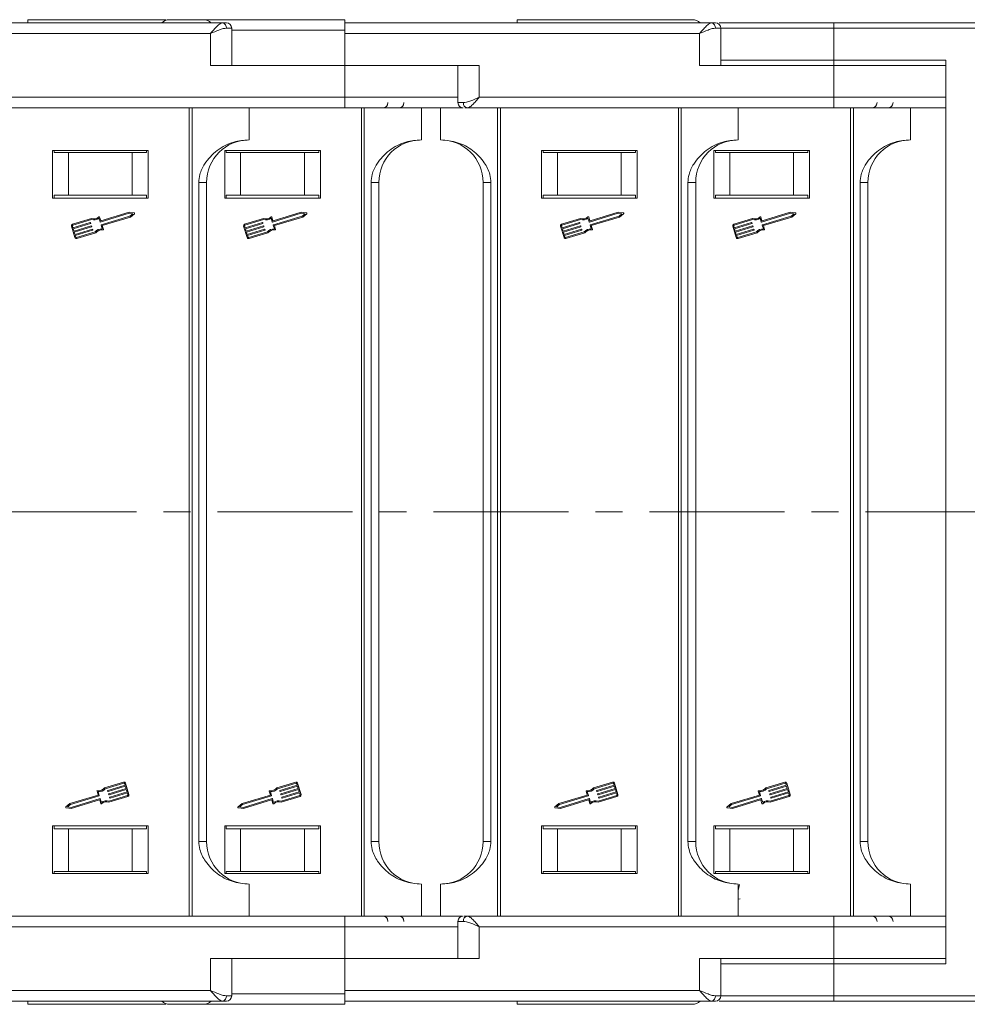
# Model space of a CAD drawing. Header units: millimetres. Extents: x 3104 to 4027, y -212 to 440.
# Tile 9 of 39: x 3508 to 3598, y -48 to 44. Entities that reach past the tile are written whole.
import ezdxf

# ---------------------------------------------------------------- set-up
doc = ezdxf.new("R2010")
doc.units = ezdxf.units.MM
doc.linetypes.add('CENTERX2', pattern=[20.32, 12.7, -2.54, 2.54, -2.54])

msp = doc.modelspace()

# ---------------------------------------------------------------- linework, layer by layer
at = {"color": 7, "linetype": 'Continuous', "lineweight": 15}
for p, q in [((3527.477, 44.007), (3492.998, 44.007)), ((3573.477, 44.007), (3538.998, 44.007)), ((3584.998, 43.507), (3584.998, 44.007)), ((3625.145, 44.007), (3584.998, 44.007)), ((3492.998, 43.007), (3526.359, 43.007)), ((3526.359, 43.007), (3526.359, 40.007)), ((3528.359, 43.507), (3527.85, 43.507)), ((3528.359, 40.007), (3528.359, 43.507)), ((3538.998, 43.307), (3528.359, 43.307)), ((3538.998, 43.007), (3538.998, 43.307)), ((3538.998, 40.007), (3538.998, 43.007)), ((3538.998, 43.007), (3572.359, 43.007)), ((3572.359, 43.007), (3572.359, 40.007)), ((3574.359, 43.507), (3573.85, 43.507)), ((3574.359, 40.007), (3574.359, 43.507)), ((3584.998, 43.507), (3574.359, 43.507)), ((3584.998, 40.507), (3584.998, 43.507)), ((3584.998, 43.507), (3625.645, 43.507)), ((3526.359, 40.007), (3538.998, 40.007)), ((3551.637, 40.007), (3538.998, 40.007)), ((3538.998, 40.007), (3538.998, 37.007)), ((3549.637, 40.007), (3549.637, 36.507)), ((3551.637, 37.007), (3551.637, 40.007)), ((3572.359, 40.007), (3584.998, 40.007)), ((3574.359, 40.507), (3584.998, 40.507)), ((3584.998, 40.507), (3584.998, 40.007)), ((3595.536, 40.507), (3584.998, 40.507)), ((3584.998, 40.007), (3584.998, 37.007)), ((3589.05, 40.007), (3584.998, 40.007)), ((3588.882, 40.007), (3595.536, 40.007)), ((3595.536, -1.993), (3595.536, 40.507)), ((3538.998, 37.007), (3505.637, 37.007)), ((3538.998, 36.007), (3538.998, 37.007)), ((3549.637, 37.007), (3538.998, 37.007)), ((3550.147, 36.507), (3549.637, 36.507)), ((3584.998, 37.007), (3551.637, 37.007)), ((3584.998, 36.007), (3584.998, 37.007)), ((3595.536, 37.007), (3584.998, 37.007)), ((3538.998, 36.007), (3504.519, 36.007)), ((3524.364, 36.007), (3524.364, -1.993)), ((3524.627, -1.993), (3524.627, 36.007)), ((3529.998, 36.007), (3529.998, 33.007)), ((3540.561, 36.007), (3540.561, -1.993)), ((3540.824, -1.993), (3540.824, 36.007)), ((3546.195, 36.007), (3546.195, 33.007)), ((3547.998, 33.007), (3547.998, 36.007)), ((3547.998, 36.007), (3550.104, 36.007)), ((3584.998, 36.007), (3550.519, 36.007)), ((3553.369, 36.007), (3553.369, -1.993)), ((3553.632, -1.993), (3553.632, 36.007)), ((3570.364, 36.007), (3570.364, -1.993)), ((3570.627, -1.993), (3570.627, 36.007)), ((3575.998, 36.007), (3575.998, 33.007)), ((3586.561, 36.007), (3586.561, -1.993)), ((3586.824, -1.993), (3586.824, 36.007)), ((3592.195, 36.007), (3592.195, 33.007)), ((3520.498, 32.007), (3511.498, 32.007)), ((3511.498, 32.007), (3511.498, 27.507)), ((3511.647, 31.807), (3511.647, 32.007)), ((3511.647, 31.807), (3512.998, 31.807)), ((3512.998, 31.807), (3512.998, 27.807)), ((3518.998, 31.807), (3512.998, 31.807)), ((3518.998, 27.807), (3518.998, 31.807)), ((3518.998, 31.807), (3520.35, 31.807)), ((3520.35, 32.007), (3520.35, 31.807)), ((3520.498, 27.507), (3520.498, 32.007)), ((3536.695, 32.007), (3527.695, 32.007)), ((3527.695, 32.007), (3527.695, 27.507)), ((3527.844, 31.807), (3527.844, 32.007)), ((3527.844, 31.807), (3529.195, 31.807)), ((3529.195, 31.807), (3529.195, 27.807)), ((3535.195, 31.807), (3529.195, 31.807)), ((3535.195, 27.807), (3535.195, 31.807)), ((3535.195, 31.807), (3536.546, 31.807)), ((3536.546, 32.007), (3536.546, 31.807)), ((3536.695, 27.507), (3536.695, 32.007)), ((3566.498, 32.007), (3557.498, 32.007)), ((3557.498, 32.007), (3557.498, 27.507)), ((3557.647, 31.807), (3557.647, 32.007)), ((3557.647, 31.807), (3558.998, 31.807)), ((3558.998, 31.807), (3558.998, 27.807)), ((3564.998, 31.807), (3558.998, 31.807)), ((3564.998, 27.807), (3564.998, 31.807)), ((3564.998, 31.807), (3566.35, 31.807)), ((3566.35, 32.007), (3566.35, 31.807)), ((3566.498, 27.507), (3566.498, 32.007)), ((3582.695, 32.007), (3573.695, 32.007)), ((3573.695, 32.007), (3573.695, 27.507)), ((3573.844, 31.807), (3573.844, 32.007)), ((3573.844, 31.807), (3575.195, 31.807)), ((3575.195, 31.807), (3575.195, 27.807)), ((3581.195, 31.807), (3575.195, 31.807)), ((3581.195, 27.807), (3581.195, 31.807)), ((3581.195, 31.807), (3582.546, 31.807)), ((3582.546, 32.007), (3582.546, 31.807)), ((3582.695, 27.507), (3582.695, 32.007)), ((3525.26, 29.007), (3525.26, -1.993)), ((3525.998, 29.007), (3525.26, 29.007)), ((3525.998, -1.993), (3525.998, 29.007)), ((3541.457, 29.007), (3541.457, -1.993)), ((3542.195, 29.007), (3541.457, 29.007)), ((3542.195, -1.993), (3542.195, 29.007)), ((3552.737, 29.007), (3551.998, 29.007)), ((3551.998, 29.007), (3551.998, -1.993)), ((3552.737, -1.993), (3552.737, 29.007)), ((3571.26, 29.007), (3571.26, -1.993)), ((3571.998, 29.007), (3571.26, 29.007)), ((3571.998, -1.993), (3571.998, 29.007)), ((3587.457, 29.007), (3587.457, -1.993)), ((3588.195, 29.007), (3587.457, 29.007)), ((3588.195, -1.993), (3588.195, 29.007)), ((3511.647, 27.807), (3511.647, 27.507)), ((3512.998, 27.807), (3511.647, 27.807)), ((3518.998, 27.807), (3512.998, 27.807)), ((3520.35, 27.807), (3518.998, 27.807)), ((3520.35, 27.507), (3520.35, 27.807)), ((3529.195, 27.807), (3527.844, 27.807)), ((3527.844, 27.807), (3527.844, 27.507)), ((3535.195, 27.807), (3529.195, 27.807)), ((3536.546, 27.807), (3535.195, 27.807)), ((3536.546, 27.507), (3536.546, 27.807)), ((3557.647, 27.807), (3557.647, 27.507)), ((3558.998, 27.807), (3557.647, 27.807)), ((3564.998, 27.807), (3558.998, 27.807)), ((3566.35, 27.807), (3564.998, 27.807)), ((3566.35, 27.507), (3566.35, 27.807)), ((3575.195, 27.807), (3573.844, 27.807)), ((3573.844, 27.807), (3573.844, 27.507)), ((3581.195, 27.807), (3575.195, 27.807)), ((3582.546, 27.807), (3581.195, 27.807)), ((3582.546, 27.507), (3582.546, 27.807)), ((3511.498, 27.507), (3520.498, 27.507)), ((3527.695, 27.507), (3536.695, 27.507)), ((3557.498, 27.507), (3566.498, 27.507)), ((3573.695, 27.507), (3582.695, 27.507)), ((3518.706, 26.1), (3515.998, 25.276)), ((3518.697, 26.195), (3516.061, 25.393)), ((3519.184, 26.143), (3518.697, 26.195)), ((3519.064, 26.062), (3518.706, 26.1)), ((3518.788, 25.83), (3519.064, 26.062)), ((3518.834, 25.746), (3519.209, 26.061)), ((3534.903, 26.1), (3532.195, 25.276)), ((3534.894, 26.195), (3532.258, 25.393)), ((3535.381, 26.143), (3534.894, 26.195)), ((3535.261, 26.062), (3534.903, 26.1)), ((3534.985, 25.83), (3535.261, 26.062)), ((3535.03, 25.746), (3535.406, 26.061)), ((3564.706, 26.1), (3561.998, 25.276)), ((3564.697, 26.195), (3562.061, 25.393)), ((3565.184, 26.143), (3564.697, 26.195)), ((3565.064, 26.062), (3564.706, 26.1)), ((3564.788, 25.83), (3565.064, 26.062)), ((3564.834, 25.746), (3565.209, 26.061)), ((3580.903, 26.1), (3578.195, 25.276)), ((3580.894, 26.195), (3578.258, 25.393)), ((3581.381, 26.143), (3580.894, 26.195)), ((3581.261, 26.062), (3580.903, 26.1)), ((3580.985, 25.83), (3581.261, 26.062)), ((3581.03, 25.746), (3581.406, 26.061)), ((3515.159, 25.609), (3513.376, 25.067)), ((3515.158, 25.511), (3513.404, 24.977)), ((3513.427, 24.739), (3515.056, 25.235)), ((3515.083, 25.145), (3513.454, 24.649)), ((3515.085, 25.219), (3515.099, 25.174)), ((3515.969, 25.291), (3515.863, 25.639)), ((3515.932, 25.734), (3516.031, 25.409)), ((3516.08, 25.006), (3518.788, 25.83)), ((3516.175, 24.937), (3518.834, 25.746)), ((3531.355, 25.609), (3529.573, 25.067)), ((3531.355, 25.511), (3529.6, 24.977)), ((3529.624, 24.739), (3531.253, 25.235)), ((3531.28, 25.145), (3529.651, 24.649)), ((3531.282, 25.219), (3531.296, 25.174)), ((3532.166, 25.291), (3532.06, 25.639)), ((3532.129, 25.734), (3532.228, 25.409)), ((3532.277, 25.006), (3534.985, 25.83)), ((3532.372, 24.937), (3535.03, 25.746)), ((3561.159, 25.609), (3559.376, 25.067)), ((3561.158, 25.511), (3559.404, 24.977)), ((3559.427, 24.739), (3561.056, 25.235)), ((3561.083, 25.145), (3559.454, 24.649)), ((3561.085, 25.219), (3561.099, 25.174)), ((3561.969, 25.291), (3561.863, 25.639)), ((3561.932, 25.734), (3562.031, 25.409)), ((3562.08, 25.006), (3564.788, 25.83)), ((3562.175, 24.937), (3564.834, 25.746)), ((3577.355, 25.609), (3575.573, 25.067)), ((3577.355, 25.511), (3575.6, 24.977)), ((3575.624, 24.739), (3577.253, 25.235)), ((3577.28, 25.145), (3575.651, 24.649)), ((3577.282, 25.219), (3577.296, 25.174)), ((3578.166, 25.291), (3578.06, 25.639)), ((3578.129, 25.734), (3578.228, 25.409)), ((3578.277, 25.006), (3580.985, 25.83)), ((3578.372, 24.937), (3581.03, 25.746)), ((3513.282, 24.891), (3513.611, 23.812)), ((3513.372, 24.918), (3513.427, 24.739)), ((3513.454, 24.649), (3513.523, 24.424)), ((3513.523, 24.424), (3515.152, 24.92)), ((3515.179, 24.83), (3513.55, 24.334)), ((3513.55, 24.334), (3513.619, 24.109)), ((3513.619, 24.109), (3515.248, 24.605)), ((3515.275, 24.515), (3513.646, 24.02)), ((3513.759, 23.809), (3515.514, 24.343)), ((3513.787, 23.719), (3515.569, 24.261)), ((3515.181, 24.904), (3515.195, 24.859)), ((3515.277, 24.59), (3515.291, 24.545)), ((3516.17, 24.629), (3516.065, 24.977)), ((3516.281, 24.589), (3516.175, 24.937)), ((3529.479, 24.891), (3529.808, 23.812)), ((3529.569, 24.918), (3529.624, 24.739)), ((3529.651, 24.649), (3529.72, 24.424)), ((3529.72, 24.424), (3531.349, 24.92)), ((3531.376, 24.83), (3529.747, 24.334)), ((3529.747, 24.334), (3529.815, 24.109)), ((3529.815, 24.109), (3531.444, 24.605)), ((3531.472, 24.515), (3529.843, 24.02)), ((3529.956, 23.809), (3531.71, 24.343)), ((3529.983, 23.719), (3531.766, 24.261)), ((3531.378, 24.904), (3531.392, 24.859)), ((3531.474, 24.59), (3531.487, 24.545)), ((3532.367, 24.629), (3532.261, 24.977)), ((3532.478, 24.589), (3532.372, 24.937)), ((3559.282, 24.891), (3559.611, 23.812)), ((3559.372, 24.918), (3559.427, 24.739)), ((3559.454, 24.649), (3559.523, 24.424)), ((3559.523, 24.424), (3561.152, 24.92)), ((3561.179, 24.83), (3559.55, 24.334)), ((3559.55, 24.334), (3559.619, 24.109)), ((3559.619, 24.109), (3561.248, 24.605)), ((3561.275, 24.515), (3559.646, 24.02)), ((3559.759, 23.809), (3561.514, 24.343)), ((3559.787, 23.719), (3561.569, 24.261)), ((3561.181, 24.904), (3561.195, 24.859)), ((3561.277, 24.59), (3561.291, 24.545)), ((3562.17, 24.629), (3562.065, 24.977)), ((3562.281, 24.589), (3562.175, 24.937)), ((3575.479, 24.891), (3575.808, 23.812)), ((3575.569, 24.918), (3575.624, 24.739)), ((3575.651, 24.649), (3575.72, 24.424)), ((3575.72, 24.424), (3577.349, 24.92)), ((3577.376, 24.83), (3575.747, 24.334)), ((3575.747, 24.334), (3575.815, 24.109)), ((3575.815, 24.109), (3577.444, 24.605)), ((3577.472, 24.515), (3575.843, 24.02)), ((3575.956, 23.809), (3577.71, 24.343)), ((3575.983, 23.719), (3577.766, 24.261)), ((3577.378, 24.904), (3577.392, 24.859)), ((3577.474, 24.59), (3577.487, 24.545)), ((3578.367, 24.629), (3578.261, 24.977)), ((3578.478, 24.589), (3578.372, 24.937)), ((3513.646, 24.02), (3513.701, 23.84)), ((3529.843, 24.02), (3529.897, 23.84)), ((3559.646, 24.02), (3559.701, 23.84)), ((3575.843, 24.02), (3575.897, 23.84)), ((3524.364, -1.993), (3524.364, -39.993)), ((3524.627, -39.993), (3524.627, -1.993)), ((3525.26, -1.993), (3525.26, -32.993)), ((3525.998, -32.993), (3525.998, -1.993)), ((3540.561, -1.993), (3540.561, -39.993)), ((3540.824, -39.993), (3540.824, -1.993)), ((3541.457, -1.993), (3541.457, -32.993)), ((3542.195, -32.993), (3542.195, -1.993)), ((3551.998, -1.993), (3551.998, -32.993)), ((3552.737, -32.993), (3552.737, -1.993)), ((3553.369, -1.993), (3553.369, -39.993)), ((3553.632, -39.993), (3553.632, -1.993)), ((3570.364, -1.993), (3570.364, -39.993)), ((3570.627, -39.993), (3570.627, -1.993)), ((3571.26, -1.993), (3571.26, -32.993)), ((3571.998, -32.993), (3571.998, -1.993)), ((3586.561, -1.993), (3586.561, -39.993)), ((3586.824, -39.993), (3586.824, -1.993)), ((3587.457, -1.993), (3587.457, -32.993)), ((3588.195, -32.993), (3588.195, -1.993)), ((3595.536, -44.493), (3595.536, -1.993)), ((3518.181, -27.392), (3516.398, -27.935)), ((3518.208, -27.482), (3516.454, -28.016)), ((3516.692, -28.189), (3518.321, -27.693)), ((3518.321, -27.693), (3518.266, -27.514)), ((3518.685, -28.565), (3518.356, -27.486)), ((3534.377, -27.392), (3532.595, -27.935)), ((3534.405, -27.482), (3532.65, -28.016)), ((3532.889, -28.189), (3534.518, -27.693)), ((3534.518, -27.693), (3534.463, -27.514)), ((3534.881, -28.565), (3534.553, -27.486)), ((3564.181, -27.392), (3562.398, -27.935)), ((3564.208, -27.482), (3562.454, -28.016)), ((3562.692, -28.189), (3564.321, -27.693)), ((3564.321, -27.693), (3564.266, -27.514)), ((3564.685, -28.565), (3564.356, -27.486)), ((3580.377, -27.392), (3578.595, -27.935)), ((3580.405, -27.482), (3578.65, -28.016)), ((3578.889, -28.189), (3580.518, -27.693)), ((3580.518, -27.693), (3580.463, -27.514)), ((3580.881, -28.565), (3580.553, -27.486)), ((3515.792, -28.61), (3513.134, -29.42)), ((3515.887, -28.68), (3513.179, -29.504)), ((3515.686, -28.263), (3515.792, -28.61)), ((3515.797, -28.303), (3515.902, -28.651)), ((3516.69, -28.263), (3516.677, -28.218)), ((3518.349, -27.783), (3516.72, -28.279)), ((3516.786, -28.578), (3516.772, -28.533)), ((3516.788, -28.504), (3518.417, -28.008)), ((3516.809, -29.185), (3518.564, -28.651)), ((3518.444, -28.098), (3516.815, -28.594)), ((3516.884, -28.818), (3518.513, -28.323)), ((3518.54, -28.412), (3516.911, -28.908)), ((3518.417, -28.008), (3518.349, -27.783)), ((3518.513, -28.323), (3518.444, -28.098)), ((3518.595, -28.592), (3518.54, -28.412)), ((3531.989, -28.61), (3529.33, -29.42)), ((3532.084, -28.68), (3529.376, -29.504)), ((3531.883, -28.263), (3531.989, -28.61)), ((3531.994, -28.303), (3532.099, -28.651)), ((3532.887, -28.263), (3532.873, -28.218)), ((3534.545, -27.783), (3532.916, -28.279)), ((3532.983, -28.578), (3532.969, -28.533)), ((3532.985, -28.504), (3534.614, -28.008)), ((3533.006, -29.185), (3534.76, -28.651)), ((3534.641, -28.098), (3533.012, -28.594)), ((3533.08, -28.818), (3534.71, -28.323)), ((3534.737, -28.412), (3533.108, -28.908)), ((3534.614, -28.008), (3534.545, -27.783)), ((3534.71, -28.323), (3534.641, -28.098)), ((3534.792, -28.592), (3534.737, -28.412)), ((3561.792, -28.61), (3559.134, -29.42)), ((3561.887, -28.68), (3559.179, -29.504)), ((3561.686, -28.263), (3561.792, -28.61)), ((3561.797, -28.303), (3561.902, -28.651)), ((3562.69, -28.263), (3562.677, -28.218)), ((3564.349, -27.783), (3562.72, -28.279)), ((3562.786, -28.578), (3562.772, -28.533)), ((3562.788, -28.504), (3564.417, -28.008)), ((3562.809, -29.185), (3564.564, -28.651)), ((3564.444, -28.098), (3562.815, -28.594)), ((3562.884, -28.818), (3564.513, -28.323)), ((3564.54, -28.412), (3562.911, -28.908)), ((3564.417, -28.008), (3564.349, -27.783)), ((3564.513, -28.323), (3564.444, -28.098)), ((3564.595, -28.592), (3564.54, -28.412)), ((3577.989, -28.61), (3575.33, -29.42)), ((3578.084, -28.68), (3575.376, -29.504)), ((3577.883, -28.263), (3577.989, -28.61)), ((3577.994, -28.303), (3578.099, -28.651)), ((3578.887, -28.263), (3578.873, -28.218)), ((3580.545, -27.783), (3578.916, -28.279)), ((3578.983, -28.578), (3578.969, -28.533)), ((3578.985, -28.504), (3580.614, -28.008)), ((3579.006, -29.185), (3580.76, -28.651)), ((3580.641, -28.098), (3579.012, -28.594)), ((3579.08, -28.818), (3580.71, -28.323)), ((3580.737, -28.412), (3579.108, -28.908)), ((3580.614, -28.008), (3580.545, -27.783)), ((3580.71, -28.323), (3580.641, -28.098)), ((3580.792, -28.592), (3580.737, -28.412)), ((3513.134, -29.42), (3512.758, -29.734)), ((3513.179, -29.504), (3512.903, -29.735)), ((3513.261, -29.774), (3515.969, -28.949)), ((3513.27, -29.869), (3515.906, -29.067)), ((3516.035, -29.408), (3515.936, -29.082)), ((3515.998, -28.965), (3516.104, -29.313)), ((3516.809, -29.283), (3518.591, -28.741)), ((3516.882, -28.893), (3516.868, -28.848)), ((3529.33, -29.42), (3528.955, -29.734)), ((3529.376, -29.504), (3529.1, -29.735)), ((3529.458, -29.774), (3532.166, -28.949)), ((3529.467, -29.869), (3532.103, -29.067)), ((3532.232, -29.408), (3532.133, -29.082)), ((3532.195, -28.965), (3532.301, -29.313)), ((3533.005, -29.283), (3534.788, -28.741)), ((3533.079, -28.893), (3533.065, -28.848)), ((3559.134, -29.42), (3558.758, -29.734)), ((3559.179, -29.504), (3558.903, -29.735)), ((3559.261, -29.774), (3561.969, -28.949)), ((3559.27, -29.869), (3561.906, -29.067)), ((3562.035, -29.408), (3561.936, -29.082)), ((3561.998, -28.965), (3562.104, -29.313)), ((3562.809, -29.283), (3564.591, -28.741)), ((3562.882, -28.893), (3562.868, -28.848)), ((3575.33, -29.42), (3574.955, -29.734)), ((3575.376, -29.504), (3575.1, -29.735)), ((3575.458, -29.774), (3578.166, -28.949)), ((3575.467, -29.869), (3578.103, -29.067)), ((3578.232, -29.408), (3578.133, -29.082)), ((3578.195, -28.965), (3578.301, -29.313)), ((3579.005, -29.283), (3580.788, -28.741)), ((3579.079, -28.893), (3579.065, -28.848)), ((3512.783, -29.817), (3513.27, -29.869)), ((3512.903, -29.735), (3513.261, -29.774)), ((3528.98, -29.817), (3529.467, -29.869)), ((3529.1, -29.735), (3529.458, -29.774)), ((3558.783, -29.817), (3559.27, -29.869)), ((3558.903, -29.735), (3559.261, -29.774)), ((3574.98, -29.817), (3575.467, -29.869)), ((3575.1, -29.735), (3575.458, -29.774)), ((3511.498, -31.493), (3511.498, -35.993)), ((3520.498, -31.493), (3511.498, -31.493)), ((3511.647, -31.493), (3511.647, -31.793)), ((3511.647, -31.793), (3512.998, -31.793)), ((3512.998, -31.793), (3512.998, -35.793)), ((3512.998, -31.793), (3518.998, -31.793)), ((3518.998, -35.793), (3518.998, -31.793)), ((3518.998, -31.793), (3520.35, -31.793)), ((3520.35, -31.793), (3520.35, -31.493)), ((3520.498, -35.993), (3520.498, -31.493)), ((3527.695, -31.493), (3527.695, -35.993)), ((3536.695, -31.493), (3527.695, -31.493)), ((3527.844, -31.493), (3527.844, -31.793)), ((3527.844, -31.793), (3529.195, -31.793)), ((3529.195, -31.793), (3529.195, -35.793)), ((3535.195, -31.793), (3529.195, -31.793)), ((3535.195, -35.793), (3535.195, -31.793)), ((3535.195, -31.793), (3536.546, -31.793)), ((3536.546, -31.793), (3536.546, -31.493)), ((3536.695, -35.993), (3536.695, -31.493)), ((3566.498, -31.493), (3557.498, -31.493)), ((3557.498, -31.493), (3557.498, -35.993)), ((3557.647, -31.493), (3557.647, -31.793)), ((3557.647, -31.793), (3558.998, -31.793)), ((3558.998, -31.793), (3558.998, -35.793)), ((3558.998, -31.793), (3564.998, -31.793)), ((3564.998, -35.793), (3564.998, -31.793)), ((3564.998, -31.793), (3566.35, -31.793)), ((3566.35, -31.793), (3566.35, -31.493)), ((3566.498, -35.993), (3566.498, -31.493)), ((3573.695, -31.493), (3573.695, -35.993)), ((3582.695, -31.493), (3573.695, -31.493)), ((3573.844, -31.493), (3573.844, -31.793)), ((3573.844, -31.793), (3575.195, -31.793)), ((3575.195, -31.793), (3575.195, -35.793)), ((3581.195, -31.793), (3575.195, -31.793)), ((3581.195, -35.793), (3581.195, -31.793)), ((3581.195, -31.793), (3582.546, -31.793)), ((3582.546, -31.793), (3582.546, -31.493)), ((3582.695, -35.993), (3582.695, -31.493)), ((3525.998, -32.993), (3525.26, -32.993)), ((3542.195, -32.993), (3541.457, -32.993)), ((3551.998, -32.993), (3552.737, -32.993)), ((3571.998, -32.993), (3571.26, -32.993)), ((3588.195, -32.993), (3587.457, -32.993)), ((3511.498, -35.993), (3520.498, -35.993)), ((3511.647, -35.793), (3512.998, -35.793)), ((3511.647, -35.993), (3511.647, -35.793)), ((3512.998, -35.793), (3518.998, -35.793)), ((3520.35, -35.793), (3518.998, -35.793)), ((3520.35, -35.793), (3520.35, -35.993)), ((3527.695, -35.993), (3536.695, -35.993)), ((3527.844, -35.793), (3529.195, -35.793)), ((3527.844, -35.993), (3527.844, -35.793)), ((3529.195, -35.793), (3535.195, -35.793)), ((3536.546, -35.793), (3535.195, -35.793)), ((3536.546, -35.793), (3536.546, -35.993)), ((3557.498, -35.993), (3566.498, -35.993)), ((3557.647, -35.793), (3558.998, -35.793)), ((3557.647, -35.993), (3557.647, -35.793)), ((3558.998, -35.793), (3564.998, -35.793)), ((3566.35, -35.793), (3564.998, -35.793)), ((3566.35, -35.793), (3566.35, -35.993)), ((3573.695, -35.993), (3582.695, -35.993)), ((3573.844, -35.793), (3575.195, -35.793)), ((3573.844, -35.993), (3573.844, -35.793)), ((3575.195, -35.793), (3581.195, -35.793)), ((3582.546, -35.793), (3581.195, -35.793)), ((3582.546, -35.793), (3582.546, -35.993)), ((3529.998, -39.993), (3529.998, -36.993)), ((3546.195, -39.993), (3546.195, -36.993)), ((3547.998, -39.993), (3547.998, -36.993)), ((3575.998, -39.993), (3575.998, -36.993)), ((3575.998, -37.594), (3576.118, -37.019)), ((3592.195, -39.993), (3592.195, -36.993)), ((3575.998, -38.4), (3576.169, -38.378)), ((3504.519, -39.993), (3538.998, -39.993)), ((3538.998, -39.993), (3538.998, -40.993)), ((3547.998, -39.993), (3550.054, -39.993)), ((3549.637, -40.493), (3549.637, -43.993)), ((3549.637, -40.493), (3550.147, -40.493)), ((3550.519, -39.993), (3584.998, -39.993)), ((3584.998, -39.993), (3584.998, -40.993)), ((3505.637, -40.993), (3538.998, -40.993)), ((3538.998, -40.993), (3538.998, -43.993)), ((3538.998, -40.993), (3549.637, -40.993)), ((3551.637, -43.993), (3551.637, -40.993)), ((3551.637, -40.993), (3584.998, -40.993)), ((3584.998, -40.993), (3584.998, -43.993)), ((3584.998, -40.993), (3595.536, -40.993)), ((3526.359, -43.993), (3526.359, -46.993)), ((3538.998, -43.993), (3526.359, -43.993)), ((3528.359, -47.493), (3528.359, -43.993)), ((3538.998, -46.993), (3538.998, -43.993)), ((3538.998, -43.993), (3551.637, -43.993)), ((3572.359, -43.993), (3572.359, -46.993)), ((3584.998, -43.993), (3572.359, -43.993)), ((3574.359, -47.493), (3574.359, -43.993)), ((3584.998, -43.993), (3588.882, -43.993)), ((3584.998, -43.993), (3584.998, -44.493)), ((3588.882, -43.993), (3595.536, -43.993)), ((3584.998, -44.493), (3574.359, -44.493)), ((3584.998, -47.493), (3584.998, -44.493)), ((3584.998, -44.493), (3595.536, -44.493)), ((3526.359, -46.993), (3492.998, -46.993)), ((3572.359, -46.993), (3538.998, -46.993)), ((3538.998, -47.293), (3538.998, -46.993)), ((3492.998, -47.993), (3527.477, -47.993)), ((3527.85, -47.493), (3528.359, -47.493)), ((3528.359, -47.293), (3538.998, -47.293)), ((3538.998, -47.993), (3573.477, -47.993)), ((3573.85, -47.493), (3574.359, -47.493)), ((3584.998, -47.493), (3574.359, -47.493)), ((3584.998, -47.493), (3584.998, -47.993)), ((3625.645, -47.493), (3584.998, -47.493)), ((3584.998, -47.993), (3625.145, -47.993))]:
    msp.add_line(p, q, dxfattribs=at)
at = {"color": 1, "linetype": 'CENTERX2', "lineweight": 13}
msp.add_line((3905.48, -1.993), (3394.299, -1.993), dxfattribs=at)
at = {"color": 7, "linetype": 'Continuous', "lineweight": 15}
for centre, radius, start, end in [((3522.498, 43.307), 1, 90, 135.573), ((3525.695, 43.307), 1, 44.87138, 90), ((3527.403, 43.562), 0.451, 352.91865, 80.4798), ((3527.859, 43.507), 0.5, 0, 90), ((3571.695, 43.307), 1, 44.87138, 90), ((3573.403, 43.562), 0.451, 352.91865, 80.4798), ((3573.859, 43.507), 0.5, 0, 90), ((3542.55, 36.507), 0.5, 270, 0), ((3544.056, 36.507), 0.5, 270, 0), ((3550.137, 36.507), 0.5, 180, 270), ((3550.594, 36.451), 0.451, 172.91869, 260.47981), ((3588.55, 36.507), 0.5, 270, 0), ((3590.056, 36.507), 0.5, 270, 0), ((3529.998, 29.007), 4, 90, 180), ((3546.195, 29.007), 4, 90, 180), ((3547.998, 29.007), 4, 0, 90), ((3575.998, 29.007), 4, 90, 180), ((3592.195, 29.007), 4, 90, 180), ((3519.179, 26.097), 0.047, 309.95116, 83.90824), ((3535.376, 26.097), 0.047, 309.95116, 83.90824), ((3565.179, 26.097), 0.047, 309.95116, 83.90824), ((3581.376, 26.097), 0.047, 309.95116, 83.90824), ((3513.417, 24.932), 0.141, 106.9297, 196.9297), ((3515.063, 25.212), 0.0235, 16.9297, 106.9297), ((3515.077, 25.167), 0.0235, 286.9297, 16.9297), ((3515.385, 26.27), 0.792, 253.37041, 307.16635), ((3515.385, 26.27), 0.698, 251.11204, 312.44471), ((3515.888, 25.72), 0.047, 16.9297, 132.44471), ((3515.991, 25.298), 0.0235, 196.9297, 286.9297), ((3516.054, 25.415), 0.0235, 196.9297, 286.9297), ((3516.087, 24.984), 0.0235, 106.9297, 196.9297), ((3529.614, 24.932), 0.141, 106.9297, 196.9297), ((3531.26, 25.212), 0.0235, 16.9297, 106.9297), ((3531.273, 25.167), 0.0235, 286.9297, 16.9297), ((3531.581, 26.27), 0.698, 251.11204, 312.44471), ((3531.581, 26.27), 0.792, 253.37041, 307.16635), ((3532.084, 25.72), 0.047, 16.9297, 132.44471), ((3532.188, 25.298), 0.0235, 196.9297, 286.9297), ((3532.251, 25.415), 0.0235, 196.9297, 286.9297), ((3532.284, 24.984), 0.0235, 106.9297, 196.9297), ((3559.417, 24.932), 0.141, 106.9297, 196.9297), ((3561.063, 25.212), 0.0235, 16.9297, 106.9297), ((3561.077, 25.167), 0.0235, 286.9297, 16.9297), ((3561.385, 26.27), 0.792, 253.37041, 307.16635), ((3561.385, 26.27), 0.698, 251.11204, 312.44471), ((3561.888, 25.72), 0.047, 16.9297, 132.44471), ((3561.991, 25.298), 0.0235, 196.9297, 286.9297), ((3562.054, 25.415), 0.0235, 196.9297, 286.9297), ((3562.087, 24.984), 0.0235, 106.9297, 196.9297), ((3575.614, 24.932), 0.141, 106.9297, 196.9297), ((3577.26, 25.212), 0.0235, 16.9297, 106.9297), ((3577.273, 25.167), 0.0235, 286.9297, 16.9297), ((3577.581, 26.27), 0.698, 251.11204, 312.44471), ((3577.581, 26.27), 0.792, 253.37041, 307.16635), ((3578.084, 25.72), 0.047, 16.9297, 132.44471), ((3578.188, 25.298), 0.0235, 196.9297, 286.9297), ((3578.251, 25.415), 0.0235, 196.9297, 286.9297), ((3578.284, 24.984), 0.0235, 106.9297, 196.9297), ((3513.417, 24.932), 0.047, 106.9297, 196.9297), ((3515.159, 24.897), 0.0235, 16.9297, 106.9297), ((3515.172, 24.853), 0.0235, 286.9297, 16.9297), ((3515.254, 24.583), 0.0235, 16.9297, 106.9297), ((3515.268, 24.538), 0.0235, 286.9297, 16.9297), ((3516.125, 23.839), 0.792, 86.69305, 140.48899), ((3516.125, 23.839), 0.698, 81.41469, 142.74736), ((3516.236, 24.575), 0.047, 261.41469, 16.9297), ((3529.614, 24.932), 0.047, 106.9297, 196.9297), ((3531.356, 24.897), 0.0235, 16.9297, 106.9297), ((3531.369, 24.853), 0.0235, 286.9297, 16.9297), ((3531.451, 24.583), 0.0235, 16.9297, 106.9297), ((3531.465, 24.538), 0.0235, 286.9297, 16.9297), ((3532.322, 23.839), 0.792, 86.69305, 140.48899), ((3532.322, 23.839), 0.698, 81.41469, 142.74736), ((3532.433, 24.575), 0.047, 261.41469, 16.9297), ((3559.417, 24.932), 0.047, 106.9297, 196.9297), ((3561.159, 24.897), 0.0235, 16.9297, 106.9297), ((3561.172, 24.853), 0.0235, 286.9297, 16.9297), ((3561.254, 24.583), 0.0235, 16.9297, 106.9297), ((3561.268, 24.538), 0.0235, 286.9297, 16.9297), ((3562.125, 23.839), 0.792, 86.69305, 140.48899), ((3562.125, 23.839), 0.698, 81.41469, 142.74736), ((3562.236, 24.575), 0.047, 261.41469, 16.9297), ((3575.614, 24.932), 0.047, 106.9297, 196.9297), ((3577.356, 24.897), 0.0235, 16.9297, 106.9297), ((3577.369, 24.853), 0.0235, 286.9297, 16.9297), ((3577.451, 24.583), 0.0235, 16.9297, 106.9297), ((3577.465, 24.538), 0.0235, 286.9297, 16.9297), ((3578.322, 23.839), 0.792, 86.69305, 140.48899), ((3578.322, 23.839), 0.698, 81.41469, 142.74736), ((3578.433, 24.575), 0.047, 261.41469, 16.9297), ((3513.746, 23.854), 0.141, 196.9297, 286.9297), ((3513.746, 23.854), 0.047, 196.9297, 286.9297), ((3529.942, 23.854), 0.141, 196.9297, 286.9297), ((3529.942, 23.854), 0.047, 196.9297, 286.9297), ((3559.746, 23.854), 0.141, 196.9297, 286.9297), ((3559.746, 23.854), 0.047, 196.9297, 286.9297), ((3575.942, 23.854), 0.141, 196.9297, 286.9297), ((3575.942, 23.854), 0.047, 196.9297, 286.9297), ((3518.222, -27.527), 0.141, 16.9297, 106.9297), ((3518.222, -27.527), 0.047, 16.9297, 106.9297), ((3534.418, -27.527), 0.141, 16.9297, 106.9297), ((3534.418, -27.527), 0.047, 16.9297, 106.9297), ((3564.222, -27.527), 0.141, 16.9297, 106.9297), ((3564.222, -27.527), 0.047, 16.9297, 106.9297), ((3580.418, -27.527), 0.141, 16.9297, 106.9297), ((3580.418, -27.527), 0.047, 16.9297, 106.9297), ((3515.731, -28.249), 0.047, 81.41469, 196.9297), ((3515.842, -27.512), 0.698, 261.41469, 322.74736), ((3515.842, -27.512), 0.792, 266.69305, 320.48899), ((3515.88, -28.657), 0.0235, 286.9297, 16.9297), ((3516.699, -28.212), 0.0235, 106.9297, 196.9297), ((3516.713, -28.257), 0.0235, 196.9297, 286.9297), ((3516.795, -28.526), 0.0235, 106.9297, 196.9297), ((3516.808, -28.571), 0.0235, 196.9297, 286.9297), ((3518.55, -28.606), 0.047, 286.9297, 16.9297), ((3518.55, -28.606), 0.141, 286.9297, 16.9297), ((3531.928, -28.249), 0.047, 81.41469, 196.9297), ((3532.039, -27.512), 0.698, 261.41469, 322.74736), ((3532.039, -27.512), 0.792, 266.69305, 320.48899), ((3532.077, -28.657), 0.0235, 286.9297, 16.9297), ((3532.896, -28.212), 0.0235, 106.9297, 196.9297), ((3532.909, -28.257), 0.0235, 196.9297, 286.9297), ((3532.992, -28.526), 0.0235, 106.9297, 196.9297), ((3533.005, -28.571), 0.0235, 196.9297, 286.9297), ((3534.747, -28.606), 0.047, 286.9297, 16.9297), ((3534.747, -28.606), 0.141, 286.9297, 16.9297), ((3561.731, -28.249), 0.047, 81.41469, 196.9297), ((3561.842, -27.512), 0.698, 261.41469, 322.74736), ((3561.842, -27.512), 0.792, 266.69305, 320.48899), ((3561.88, -28.657), 0.0235, 286.9297, 16.9297), ((3562.699, -28.212), 0.0235, 106.9297, 196.9297), ((3562.713, -28.257), 0.0235, 196.9297, 286.9297), ((3562.795, -28.526), 0.0235, 106.9297, 196.9297), ((3562.808, -28.571), 0.0235, 196.9297, 286.9297), ((3564.55, -28.606), 0.047, 286.9297, 16.9297), ((3564.55, -28.606), 0.141, 286.9297, 16.9297), ((3577.928, -28.249), 0.047, 81.41469, 196.9297), ((3578.039, -27.512), 0.698, 261.41469, 322.74736), ((3578.039, -27.512), 0.792, 266.69305, 320.48899), ((3578.077, -28.657), 0.0235, 286.9297, 16.9297), ((3578.896, -28.212), 0.0235, 106.9297, 196.9297), ((3578.909, -28.257), 0.0235, 196.9297, 286.9297), ((3578.992, -28.526), 0.0235, 106.9297, 196.9297), ((3579.005, -28.571), 0.0235, 196.9297, 286.9297), ((3580.747, -28.606), 0.047, 286.9297, 16.9297), ((3580.747, -28.606), 0.141, 286.9297, 16.9297), ((3515.913, -29.089), 0.0235, 16.9297, 106.9297), ((3515.976, -28.972), 0.0235, 16.9297, 106.9297), ((3516.08, -29.394), 0.047, 196.9297, 312.44471), ((3516.583, -29.944), 0.792, 73.37041, 127.16635), ((3516.583, -29.944), 0.698, 71.11204, 132.44471), ((3516.891, -28.841), 0.0235, 106.9297, 196.9297), ((3516.904, -28.886), 0.0235, 196.9297, 286.9297), ((3532.11, -29.089), 0.0235, 16.9297, 106.9297), ((3532.173, -28.972), 0.0235, 16.9297, 106.9297), ((3532.276, -29.394), 0.047, 196.9297, 312.44471), ((3532.779, -29.944), 0.792, 73.37041, 127.16635), ((3532.779, -29.944), 0.698, 71.11204, 132.44471), ((3533.087, -28.841), 0.0235, 106.9297, 196.9297), ((3533.101, -28.886), 0.0235, 196.9297, 286.9297), ((3561.913, -29.089), 0.0235, 16.9297, 106.9297), ((3561.976, -28.972), 0.0235, 16.9297, 106.9297), ((3562.08, -29.394), 0.047, 196.9297, 312.44471), ((3562.583, -29.944), 0.792, 73.37041, 127.16635), ((3562.583, -29.944), 0.698, 71.11204, 132.44471), ((3562.891, -28.841), 0.0235, 106.9297, 196.9297), ((3562.904, -28.886), 0.0235, 196.9297, 286.9297), ((3578.11, -29.089), 0.0235, 16.9297, 106.9297), ((3578.173, -28.972), 0.0235, 16.9297, 106.9297), ((3578.276, -29.394), 0.047, 196.9297, 312.44471), ((3578.779, -29.944), 0.792, 73.37041, 127.16635), ((3578.779, -29.944), 0.698, 71.11204, 132.44471), ((3579.087, -28.841), 0.0235, 106.9297, 196.9297), ((3579.101, -28.886), 0.0235, 196.9297, 286.9297), ((3512.788, -29.77), 0.047, 129.95116, 263.90824), ((3528.985, -29.77), 0.047, 129.95116, 263.90824), ((3558.788, -29.77), 0.047, 129.95116, 263.90824), ((3574.985, -29.77), 0.047, 129.95116, 263.90824), ((3529.998, -32.993), 4, 180, 270), ((3546.195, -32.993), 4, 180, 270), ((3547.998, -32.993), 4, 270, 0), ((3575.998, -32.993), 4, 180, 270), ((3592.195, -32.993), 4, 180, 270), ((3542.55, -40.493), 0.5, 0, 90), ((3544.056, -40.493), 0.5, 0, 90), ((3550.137, -40.493), 0.5, 90, 180), ((3550.594, -40.438), 0.451, 99.5202, 187.08135), ((3588.55, -40.493), 0.5, 0, 90), ((3590.056, -40.493), 0.5, 0, 90), ((3522.498, -47.293), 1, 224.87138, 270), ((3525.695, -47.293), 1, 270, 315.573), ((3527.403, -47.549), 0.451, 279.5202, 7.08135), ((3527.859, -47.493), 0.5, 270, 0), ((3571.695, -47.293), 1, 270, 315.573), ((3573.403, -47.549), 0.451, 279.5202, 7.08135), ((3573.859, -47.493), 0.5, 270, 0)]:
    msp.add_arc(centre, radius, start, end, dxfattribs=at)
for points, knots in [([(3522.148, 44.307), (3521.736, 44.307), (3520.638, 44.307), (3518.292, 44.307), (3515.353, 44.307), (3512.274, 44.307), (3510.201, 44.307), (3509.195, 44.307)], [0, 0, 0, 0, 0.13617, 0.363114, 0.585342, 0.7987, 1, 1, 1, 1]), ([(3509.195, 44.307), (3509.195, 44.295), (3509.195, 44.271), (3509.195, 44.149), (3509.195, 44.035), (3509.195, 44.007)], [0, 0, 0, 0, 0.430579, 0.861157, 1, 1, 1, 1]), ([(3538.998, 44.307), (3537.992, 44.307), (3535.919, 44.307), (3532.844, 44.307), (3529.886, 44.307), (3527.248, 44.307), (3525.102, 44.307), (3523.58, 44.307), (3522.662, 44.307), (3522.552, 44.307), (3522.498, 44.307)], [0, 0, 0, 0, 0.116516, 0.240011, 0.368641, 0.5, 0.631359, 0.759989, 0.883484, 1, 1, 1, 1]), ([(3526.359, 43.007), (3526.465, 43.13), (3526.677, 43.374), (3526.986, 43.704), (3527.265, 43.954), (3527.409, 43.99), (3527.477, 44.007)], [0, 0, 0, 0, 0.251519, 0.501784, 0.765632, 1, 1, 1, 1]), ([(3538.998, 43.307), (3538.998, 43.419), (3538.998, 43.644), (3538.998, 43.944), (3538.998, 44.17), (3538.998, 44.29), (3538.998, 44.302), (3538.998, 44.307)], [0, 0, 0, 0, 0.214694, 0.429388, 0.644082, 0.858775, 1, 1, 1, 1]), ([(3571.695, 44.307), (3571.642, 44.307), (3571.531, 44.307), (3570.613, 44.307), (3569.091, 44.307), (3566.945, 44.307), (3564.307, 44.307), (3561.35, 44.307), (3558.274, 44.307), (3556.201, 44.307), (3555.195, 44.307)], [0, 0, 0, 0, 0.116516, 0.240011, 0.368641, 0.5, 0.631359, 0.759989, 0.883484, 1, 1, 1, 1]), ([(3555.195, 44.307), (3555.195, 44.295), (3555.195, 44.271), (3555.195, 44.149), (3555.195, 44.035), (3555.195, 44.007)], [0, 0, 0, 0, 0.430579, 0.861157, 1, 1, 1, 1]), ([(3572.359, 43.007), (3572.465, 43.13), (3572.677, 43.374), (3572.986, 43.704), (3573.265, 43.954), (3573.409, 43.99), (3573.477, 44.007)], [0, 0, 0, 0, 0.251519, 0.501784, 0.765632, 1, 1, 1, 1]), ([(3584.998, 44.007), (3583.605, 44.007), (3580.74, 44.007), (3576.986, 44.007), (3575.024, 44.007), (3574.209, 44.007)], [0, 0, 0, 0, 0.356053, 0.732435, 1, 1, 1, 1]), ([(3527.85, 43.507), (3527.755, 43.497), (3527.546, 43.475), (3527.047, 43.304), (3526.629, 43.123), (3526.359, 43.007)], [0, 0, 0, 0, 0.227063, 0.501587, 1, 1, 1, 1]), ([(3573.85, 43.507), (3573.755, 43.497), (3573.546, 43.475), (3573.047, 43.304), (3572.629, 43.123), (3572.359, 43.007)], [0, 0, 0, 0, 0.2270634, 0.5015869, 1, 1, 1, 1]), ([(3584.998, 40.007), (3583.948, 40.007), (3581.83, 40.007), (3578.759, 40.007), (3575.878, 40.007), (3574.244, 40.007), (3573.435, 40.007)], [0, 0, 0, 0, 0.247822, 0.5, 0.752178, 1, 1, 1, 1]), ([(3550.147, 36.507), (3550.242, 36.517), (3550.451, 36.538), (3550.95, 36.71), (3551.368, 36.891), (3551.637, 37.007)], [0, 0, 0, 0, 0.227063, 0.501587, 1, 1, 1, 1]), ([(3551.637, 37.007), (3551.531, 36.884), (3551.32, 36.639), (3551.01, 36.31), (3550.731, 36.06), (3550.587, 36.024), (3550.519, 36.007)], [0, 0, 0, 0, 0.251519, 0.501784, 0.765632, 1, 1, 1, 1]), ([(3549.929, 36.007), (3549.313, 36.007), (3547.859, 36.007), (3545.143, 36.007), (3542.08, 36.007), (3540.005, 36.007), (3538.998, 36.007)], [0, 0, 0, 0, 0.204374, 0.481991, 0.748527, 1, 1, 1, 1]), ([(3550.519, 36.007), (3550.454, 36.007), (3550.356, 36.007), (3550.298, 36.007), (3550.279, 36.007)], [0, 0, 0, 0, 0.667538, 1, 1, 1, 1]), ([(3595.536, 36.007), (3595.046, 36.007), (3593.715, 36.007), (3591.141, 36.007), (3588.08, 36.007), (3586.005, 36.007), (3584.998, 36.007)], [0, 0, 0, 0, 0.16932, 0.459168, 0.737448, 1, 1, 1, 1]), ([(3529.998, 33.007), (3529.51, 32.965), (3528.441, 32.873), (3526.939, 32.087), (3525.883, 30.962), (3525.34, 29.87), (3525.283, 29.259), (3525.26, 29.007)], [0, 0, 0, 0, 0.219162, 0.479166, 0.735489, 0.890617, 1, 1, 1, 1]), ([(3546.195, 33.007), (3545.706, 32.965), (3544.638, 32.873), (3543.136, 32.087), (3542.08, 30.962), (3541.537, 29.87), (3541.48, 29.259), (3541.457, 29.007)], [0, 0, 0, 0, 0.219162, 0.479166, 0.735489, 0.890617, 1, 1, 1, 1]), ([(3552.737, 29.007), (3552.713, 29.26), (3552.651, 29.917), (3552.083, 30.999), (3551.059, 32.064), (3549.615, 32.853), (3548.542, 32.955), (3547.998, 33.007)], [0, 0, 0, 0, 0.109672, 0.284648, 0.519248, 0.75632, 1, 1, 1, 1]), ([(3575.998, 33.007), (3575.51, 32.965), (3574.441, 32.873), (3572.939, 32.087), (3571.883, 30.962), (3571.34, 29.87), (3571.283, 29.259), (3571.26, 29.007)], [0, 0, 0, 0, 0.219162, 0.479166, 0.735489, 0.890617, 1, 1, 1, 1]), ([(3592.195, 33.007), (3591.706, 32.965), (3590.638, 32.873), (3589.136, 32.087), (3588.08, 30.962), (3587.537, 29.87), (3587.48, 29.259), (3587.457, 29.007)], [0, 0, 0, 0, 0.219162, 0.479166, 0.735489, 0.890617, 1, 1, 1, 1]), ([(3525.26, -32.993), (3525.284, -33.246), (3525.345, -33.903), (3525.913, -34.985), (3526.937, -36.05), (3528.381, -36.839), (3529.454, -36.941), (3529.998, -36.993)], [0, 0, 0, 0, 0.109672, 0.284648, 0.519248, 0.75632, 1, 1, 1, 1]), ([(3541.457, -32.993), (3541.48, -33.246), (3541.542, -33.903), (3542.11, -34.985), (3543.134, -36.05), (3544.578, -36.839), (3545.651, -36.941), (3546.195, -36.993)], [0, 0, 0, 0, 0.109672, 0.284648, 0.519248, 0.75632, 1, 1, 1, 1]), ([(3547.998, -36.993), (3548.487, -36.951), (3549.555, -36.859), (3551.058, -36.073), (3552.113, -34.948), (3552.657, -33.856), (3552.713, -33.246), (3552.737, -32.993)], [0, 0, 0, 0, 0.219162, 0.479166, 0.735489, 0.890617, 1, 1, 1, 1]), ([(3571.26, -32.993), (3571.284, -33.246), (3571.345, -33.903), (3571.913, -34.985), (3572.937, -36.05), (3574.381, -36.839), (3575.454, -36.941), (3575.998, -36.993)], [0, 0, 0, 0, 0.109672, 0.284648, 0.519248, 0.75632, 1, 1, 1, 1]), ([(3587.457, -32.993), (3587.48, -33.246), (3587.542, -33.903), (3588.11, -34.985), (3589.134, -36.05), (3590.578, -36.839), (3591.651, -36.941), (3592.195, -36.993)], [0, 0, 0, 0, 0.109672, 0.284648, 0.519248, 0.75632, 1, 1, 1, 1]), ([(3538.998, -39.993), (3540.005, -39.993), (3542.08, -39.993), (3545.143, -39.993), (3547.841, -39.993), (3549.279, -39.993), (3549.879, -39.993)], [0, 0, 0, 0, 0.252831, 0.520806, 0.799923, 1, 1, 1, 1]), ([(3550.147, -40.493), (3550.242, -40.503), (3550.451, -40.525), (3550.95, -40.696), (3551.368, -40.877), (3551.637, -40.993)], [0, 0, 0, 0, 0.227072, 0.501587, 1, 1, 1, 1]), ([(3550.229, -39.993), (3550.263, -39.993), (3550.334, -39.993), (3550.455, -39.993), (3550.519, -39.993)], [0, 0, 0, 0, 0.47273, 1, 1, 1, 1]), ([(3550.519, -39.993), (3550.587, -40.01), (3550.731, -40.046), (3551.01, -40.296), (3551.32, -40.626), (3551.531, -40.87), (3551.637, -40.993)], [0, 0, 0, 0, 0.234359, 0.498216, 0.748481, 1, 1, 1, 1]), ([(3584.998, -39.993), (3586.005, -39.993), (3588.08, -39.993), (3591.141, -39.993), (3593.715, -39.993), (3595.046, -39.993), (3595.536, -39.993)], [0, 0, 0, 0, 0.262552, 0.540832, 0.83068, 1, 1, 1, 1]), ([(3573.435, -43.993), (3574.244, -43.993), (3575.878, -43.993), (3578.759, -43.993), (3581.83, -43.993), (3583.948, -43.993), (3584.998, -43.993)], [0, 0, 0, 0, 0.2478217, 0.5, 0.7521783, 1, 1, 1, 1]), ([(3526.359, -46.993), (3526.629, -47.109), (3527.047, -47.29), (3527.546, -47.462), (3527.755, -47.483), (3527.85, -47.493)], [0, 0, 0, 0, 0.498413, 0.772928, 1, 1, 1, 1]), ([(3527.477, -47.993), (3527.409, -47.976), (3527.265, -47.94), (3526.986, -47.69), (3526.677, -47.361), (3526.465, -47.116), (3526.359, -46.993)], [0, 0, 0, 0, 0.234359, 0.498216, 0.748481, 1, 1, 1, 1]), ([(3572.359, -46.993), (3572.629, -47.109), (3573.047, -47.29), (3573.546, -47.462), (3573.755, -47.483), (3573.85, -47.493)], [0, 0, 0, 0, 0.498413, 0.772928, 1, 1, 1, 1]), ([(3573.477, -47.993), (3573.409, -47.976), (3573.265, -47.94), (3572.986, -47.69), (3572.677, -47.361), (3572.465, -47.116), (3572.359, -46.993)], [0, 0, 0, 0, 0.234359, 0.498216, 0.748481, 1, 1, 1, 1]), ([(3509.195, -47.993), (3509.195, -48.046), (3509.195, -48.178), (3509.195, -48.275), (3509.195, -48.288), (3509.195, -48.293)], [0, 0, 0, 0, 0.285582, 0.716527, 1, 1, 1, 1]), ([(3538.998, -48.293), (3538.998, -48.282), (3538.998, -48.26), (3538.998, -48.087), (3538.998, -47.834), (3538.998, -47.553), (3538.998, -47.367), (3538.998, -47.293)], [0, 0, 0, 0, 0.214694, 0.429388, 0.644082, 0.858775, 1, 1, 1, 1]), ([(3555.195, -47.993), (3555.195, -48.046), (3555.195, -48.178), (3555.195, -48.275), (3555.195, -48.288), (3555.195, -48.293)], [0, 0, 0, 0, 0.285582, 0.716527, 1, 1, 1, 1]), ([(3574.209, -47.993), (3575.024, -47.993), (3576.986, -47.993), (3580.74, -47.993), (3583.605, -47.993), (3584.998, -47.993)], [0, 0, 0, 0, 0.267565, 0.643947, 1, 1, 1, 1]), ([(3509.195, -48.293), (3510.201, -48.293), (3512.274, -48.293), (3515.353, -48.293), (3518.292, -48.293), (3520.638, -48.293), (3521.736, -48.293), (3522.148, -48.293)], [0, 0, 0, 0, 0.2012999, 0.4146576, 0.6368855, 0.8638293, 1, 1, 1, 1]), ([(3522.498, -48.293), (3522.552, -48.293), (3522.662, -48.293), (3523.58, -48.293), (3525.102, -48.293), (3527.248, -48.293), (3529.886, -48.293), (3532.844, -48.293), (3535.919, -48.293), (3537.992, -48.293), (3538.998, -48.293)], [0, 0, 0, 0, 0.116516, 0.240011, 0.368641, 0.5, 0.631359, 0.759989, 0.883484, 1, 1, 1, 1]), ([(3555.195, -48.293), (3556.201, -48.293), (3558.274, -48.293), (3561.35, -48.293), (3564.307, -48.293), (3566.945, -48.293), (3569.091, -48.293), (3570.613, -48.293), (3571.531, -48.293), (3571.642, -48.293), (3571.695, -48.293)], [0, 0, 0, 0, 0.116516, 0.240011, 0.368641, 0.5, 0.631359, 0.759989, 0.883484, 1, 1, 1, 1])]:
    msp.add_open_spline(points, degree=3, knots=knots, dxfattribs=at)
for points in [[(3527.859, 44.007), (3527.841, 44.007), (3527.806, 44.007), (3527.587, 44.007), (3527.477, 44.007)], [(3573.859, 44.007), (3573.841, 44.007), (3573.806, 44.007), (3573.587, 44.007), (3573.477, 44.007)], [(3527.477, -47.993), (3527.587, -47.993), (3527.806, -47.993), (3527.841, -47.993), (3527.859, -47.993)], [(3573.477, -47.993), (3573.587, -47.993), (3573.806, -47.993), (3573.841, -47.993), (3573.859, -47.993)]]:
    msp.add_open_spline(points, degree=3, dxfattribs=at)

doc.saveas('drawing.dxf')
